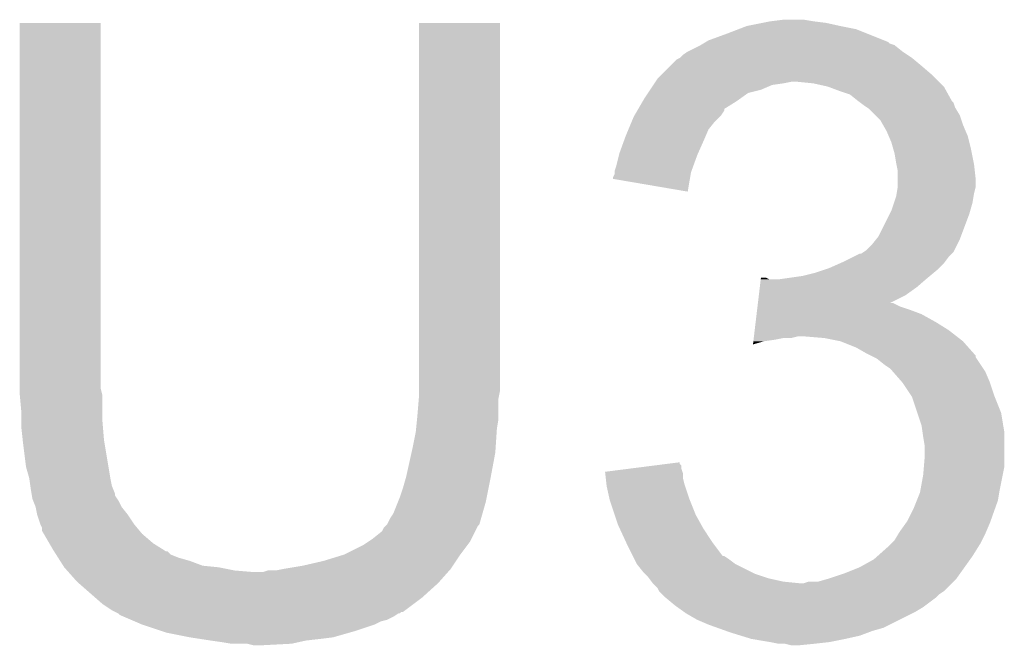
# Model space of a CAD drawing. Extents: x -0.05 to 0.95, y -0.15 to 1.54.
# Tile 31 of 35: x 0.511 to 0.5729, y 0.9973 to 1.0366. Entities that reach past the tile are written whole.
import ezdxf

# ---------------------------------------------------------------- set-up
doc = ezdxf.new("R2010")
doc.units = 0
doc.layers.add('STEP_DOWN_13_CLICK_V101_GTO', color=14, linetype='CONTINUOUS')

msp = doc.modelspace()

# ---------------------------------------------------------------- linework, layer by layer
at = {"layer": 'STEP_DOWN_13_CLICK_V101_GTO'}
for points in [[(0.511, 1.0134), (0.511001, 1.036399), (0.5161, 1.0134), (0.5161, 1.036399)], [(0.511001, 1.036399), (0.511001, 1.0364), (0.5161, 1.036399), (0.511001, 1.0364)], [(0.5361, 1.0142), (0.536101, 1.036399), (0.5412, 1.0142), (0.5412, 1.036399)], [(0.536101, 1.036399), (0.536101, 1.0364), (0.5412, 1.036399), (0.536101, 1.0364)], [(0.5567, 1.0362), (0.5577, 1.0364), (0.5626, 1.0362), (0.5617, 1.0364)], [(0.5577, 1.0364), (0.5582, 1.0365), (0.5617, 1.0364), (0.5609, 1.0365)], [(0.5582, 1.0365), (0.559, 1.0366), (0.5609, 1.0365), (0.5603, 1.0366)], [(0.5543, 1.0353), (0.5554, 1.0357), (0.56535, 1.0353), (0.56435, 1.0357)], [(0.5554, 1.0357), (0.55618, 1.036), (0.56435, 1.0357), (0.5636, 1.036)], [(0.55618, 1.036), (0.5567, 1.0362), (0.5636, 1.036), (0.5626, 1.0362)], [(0.553, 1.0346), (0.5538, 1.035), (0.5665, 1.0346), (0.566, 1.035)], [(0.5538, 1.035), (0.553967, 1.0351), (0.566, 1.035), (0.5657, 1.0351)], [(0.553967, 1.0351), (0.554133, 1.0352), (0.5657, 1.0351), (0.5656, 1.0352)], [(0.554133, 1.0352), (0.5543, 1.0353), (0.5656, 1.0352), (0.56535, 1.0353)], [(0.5525, 1.0342), (0.5527, 1.0344), (0.5671, 1.0342), (0.5668, 1.0344)], [(0.5527, 1.0344), (0.553, 1.0346), (0.5668, 1.0344), (0.5665, 1.0346)], [(0.5519, 1.0337), (0.5523, 1.0341), (0.5677, 1.0337), (0.56722, 1.0341)], [(0.5523, 1.0341), (0.5525, 1.0342), (0.56722, 1.0341), (0.5671, 1.0342)], [(0.5513, 1.0331), (0.5519, 1.0337), (0.5684, 1.0331), (0.5677, 1.0337)], [(0.550633, 1.0322), (0.550833, 1.0325), (0.5576, 1.0322), (0.5583, 1.0325)], [(0.550833, 1.0325), (0.5509, 1.0326), (0.5583, 1.0325), (0.559, 1.0326)], [(0.5509, 1.0326), (0.550967, 1.0327), (0.559, 1.0326), (0.5595, 1.0327)], [(0.550967, 1.0327), (0.5511, 1.0329), (0.5688, 1.0327), (0.5686, 1.0329)], [(0.5511, 1.0329), (0.5513, 1.0331), (0.5686, 1.0329), (0.5684, 1.0331)], [(0.5609, 1.0326), (0.5599, 1.0327), (0.5689, 1.0326), (0.5688, 1.0327)], [(0.5618, 1.0324), (0.5609, 1.0326), (0.5691, 1.0324), (0.5689, 1.0326)], [(0.5503, 1.0317), (0.5505, 1.032), (0.55638, 1.0317), (0.5568, 1.032)], [(0.5505, 1.032), (0.550633, 1.0322), (0.5568, 1.032), (0.5576, 1.0322)], [(0.5626, 1.0321), (0.5618, 1.0324), (0.569267, 1.0321), (0.5691, 1.0324)], [(0.5632, 1.0319), (0.5626, 1.0321), (0.569378, 1.0319), (0.569267, 1.0321)], [(0.5637, 1.0315), (0.5632, 1.0319), (0.5696, 1.0315), (0.569378, 1.0319)], [(0.549891, 1.031), (0.550183, 1.0315), (0.5553, 1.031), (0.5561, 1.0315)], [(0.550183, 1.0315), (0.5503, 1.0317), (0.5561, 1.0315), (0.55638, 1.0317)], [(0.563833, 1.0314), (0.5637, 1.0315), (0.5697, 1.0314), (0.5696, 1.0315)], [(0.5641, 1.0312), (0.563833, 1.0314), (0.569767, 1.0312), (0.5697, 1.0314)], [(0.549658, 1.0306), (0.549833, 1.0309), (0.5551, 1.0306), (0.5553, 1.0309)], [(0.549833, 1.0309), (0.549891, 1.031), (0.5553, 1.0309), (0.5553, 1.031)], [(0.56425, 1.0311), (0.5641, 1.0312), (0.5698, 1.0311), (0.569767, 1.0312)], [(0.5644, 1.031), (0.56425, 1.0311), (0.56986, 1.031), (0.5698, 1.0311)], [(0.5648, 1.0306), (0.5644, 1.031), (0.5701, 1.0306), (0.56986, 1.031)], [(0.549267, 1.0297), (0.549475, 1.0302), (0.5543, 1.0297), (0.5547, 1.0302)], [(0.549475, 1.0302), (0.5496, 1.0305), (0.5547, 1.0302), (0.555, 1.0305)], [(0.5496, 1.0305), (0.549658, 1.0306), (0.555, 1.0305), (0.5551, 1.0306)], [(0.5651, 1.0303), (0.5648, 1.0306), (0.5702, 1.0303), (0.5701, 1.0306)], [(0.565271, 1.03), (0.5651, 1.0303), (0.5703, 1.03), (0.5702, 1.0303)], [(0.5491, 1.0293), (0.549267, 1.0297), (0.554129, 1.0293), (0.5543, 1.0297)], [(0.5655, 1.0296), (0.565271, 1.03), (0.570471, 1.0296), (0.5703, 1.03)], [(0.565629, 1.0293), (0.5655, 1.0296), (0.5706, 1.0293), (0.570471, 1.0296)], [(0.5487, 1.0282), (0.548991, 1.029), (0.553644, 1.0282), (0.554, 1.029)], [(0.548991, 1.029), (0.5491, 1.0293), (0.554, 1.029), (0.554129, 1.0293)], [(0.5658, 1.0289), (0.565629, 1.0293), (0.5707, 1.0289), (0.5706, 1.0293)], [(0.565914, 1.0285), (0.5658, 1.0289), (0.5708, 1.0285), (0.5707, 1.0289)], [(0.548675, 1.0281), (0.5487, 1.0282), (0.5536, 1.0281), (0.553644, 1.0282)], [(0.566, 1.0282), (0.565914, 1.0285), (0.57086, 1.0282), (0.5708, 1.0285)], [(0.5661, 1.0276), (0.566, 1.0282), (0.57098, 1.0276), (0.57086, 1.0282)], [(0.5485, 1.0274), (0.548675, 1.0281), (0.553345, 1.0274), (0.5536, 1.0281)], [(0.56612, 1.0275), (0.5661, 1.0276), (0.571, 1.0275), (0.57098, 1.0276)], [(0.5484, 1.0271), (0.5485, 1.0274), (0.553236, 1.0271), (0.553345, 1.0274)], [(0.5484, 1.027), (0.5484, 1.0271), (0.5532, 1.027), (0.553236, 1.0271)], [(0.5484, 1.0269), (0.5484, 1.027), (0.553183, 1.0269), (0.5532, 1.027)], [(0.5662, 1.0271), (0.56612, 1.0275), (0.571044, 1.0271), (0.571, 1.0275)], [(0.5662, 1.0266), (0.5662, 1.0271), (0.5711, 1.0266), (0.571044, 1.0271)], [(0.5483, 1.0267), (0.5484, 1.0269), (0.55315, 1.0267), (0.553183, 1.0269)], [(0.5483, 1.026601), (0.5483, 1.0267), (0.553133, 1.026601), (0.55315, 1.0267)], [(0.552999, 1.0258), (0.5483, 1.026601), (0.552999, 1.0258), (0.553133, 1.026601)], [(0.5662, 1.0261), (0.5662, 1.0266), (0.5711, 1.0261), (0.5711, 1.0266)], [(0.5661, 1.0255), (0.566133, 1.0257), (0.570967, 1.0255), (0.571, 1.0257)], [(0.566133, 1.0257), (0.5662, 1.0261), (0.571, 1.0257), (0.5711, 1.0261)], [(0.5658, 1.0246), (0.565967, 1.0251), (0.570757, 1.0246), (0.5709, 1.0251)], [(0.565967, 1.0251), (0.5661, 1.0255), (0.5709, 1.0251), (0.570967, 1.0255)], [(0.5657, 1.0244), (0.5658, 1.0246), (0.5707, 1.0244), (0.570757, 1.0246)], [(0.565, 1.023), (0.5657, 1.0244), (0.570175, 1.023), (0.5707, 1.0244)], [(0.5646, 1.0225), (0.56484, 1.0228), (0.56995, 1.0225), (0.5701, 1.0228)], [(0.56484, 1.0228), (0.565, 1.023), (0.5701, 1.0228), (0.570175, 1.023)], [(0.5639, 1.0219), (0.56405, 1.022), (0.5696, 1.0219), (0.5697, 1.022)], [(0.56405, 1.022), (0.5642, 1.0221), (0.5697, 1.022), (0.56975, 1.0221)], [(0.5642, 1.0221), (0.5646, 1.0225), (0.56975, 1.0221), (0.56995, 1.0225)], [(0.562575, 1.0213), (0.5628, 1.0214), (0.5691, 1.0213), (0.569175, 1.0214)], [(0.5628, 1.0214), (0.5634, 1.0217), (0.569175, 1.0214), (0.5694, 1.0217)], [(0.5634, 1.0217), (0.5638, 1.0219), (0.5694, 1.0217), (0.5696, 1.0219)], [(0.561, 1.0207), (0.5616, 1.0209), (0.56846, 1.0207), (0.5687, 1.0209)], [(0.5616, 1.0209), (0.5619, 1.021), (0.5687, 1.0209), (0.5688, 1.021)], [(0.5619, 1.021), (0.562575, 1.0213), (0.5688, 1.021), (0.5691, 1.0213)], [(0.557529, 1.0198), (0.557589, 1.0203), (0.5674, 1.0198), (0.567983, 1.0203)], [(0.557589, 1.0203), (0.557601, 1.0204), (0.5581, 1.0203), (0.5579, 1.0204)], [(0.557601, 1.0204), (0.557601, 1.0204), (0.5579, 1.0204), (0.557601, 1.0204)], [(0.5588, 1.0203), (0.5595, 1.0204), (0.567983, 1.0203), (0.5681, 1.0204)], [(0.5595, 1.0204), (0.5602, 1.0205), (0.5681, 1.0204), (0.56822, 1.0205)], [(0.5602, 1.0205), (0.561, 1.0207), (0.56822, 1.0205), (0.56846, 1.0207)], [(0.55747, 1.0193), (0.557529, 1.0198), (0.5667, 1.0193), (0.5674, 1.0198)], [(0.55741, 1.0188), (0.55747, 1.0193), (0.565704, 1.0188), (0.5667, 1.0193)], [(0.557326, 1.0181), (0.557362, 1.0184), (0.5677, 1.0181), (0.5669, 1.0184)], [(0.557362, 1.0184), (0.557386, 1.0186), (0.5669, 1.0184), (0.5663, 1.0186)], [(0.557386, 1.0186), (0.55741, 1.0188), (0.5663, 1.0186), (0.5659, 1.0188)], [(0.55741, 1.0188), (0.55741, 1.0188), (0.5659, 1.0188), (0.565704, 1.0188)], [(0.557267, 1.0176), (0.557326, 1.0181), (0.5686, 1.0176), (0.5677, 1.0181)], [(0.55716, 1.0167), (0.557207, 1.0171), (0.569914, 1.0167), (0.5694, 1.0171)], [(0.557207, 1.0171), (0.557267, 1.0176), (0.5694, 1.0171), (0.5686, 1.0176)], [(0.5571, 1.016201), (0.557124, 1.0164), (0.5571, 1.016201), (0.5578, 1.0164)], [(0.557124, 1.0164), (0.557136, 1.0165), (0.5578, 1.0164), (0.5585, 1.0165)], [(0.557136, 1.0165), (0.557148, 1.0166), (0.5585, 1.0165), (0.559, 1.0166)], [(0.557148, 1.0166), (0.55716, 1.0167), (0.5595, 1.0166), (0.5599, 1.0167)], [(0.5616, 1.0166), (0.5604, 1.0167), (0.570043, 1.0166), (0.569914, 1.0167)], [(0.5626, 1.0164), (0.5616, 1.0166), (0.5703, 1.0164), (0.570043, 1.0166)], [(0.5636, 1.016), (0.5626, 1.0164), (0.570655, 1.016), (0.5703, 1.0164)], [(0.5643, 1.0156), (0.5636, 1.016), (0.571011, 1.0156), (0.570655, 1.016)], [(0.5645, 1.0155), (0.5643, 1.0156), (0.5711, 1.0155), (0.571011, 1.0156)], [(0.564701, 1.0154), (0.5645, 1.0155), (0.5711, 1.0154), (0.5711, 1.0155)], [(0.5649, 1.0153), (0.564701, 1.0154), (0.571167, 1.0153), (0.5711, 1.0154)], [(0.5654, 1.0149), (0.5649, 1.0153), (0.571433, 1.0149), (0.571167, 1.0153)], [(0.5657, 1.0147), (0.5654, 1.0149), (0.571567, 1.0147), (0.571433, 1.0149)], [(0.5658, 1.0146), (0.5657, 1.0147), (0.571633, 1.0146), (0.571567, 1.0147)], [(0.565888, 1.0145), (0.5658, 1.0146), (0.5717, 1.0145), (0.571633, 1.0146)], [(0.5361, 1.0133), (0.5361, 1.0142), (0.5412, 1.0133), (0.5412, 1.0142)], [(0.5665, 1.0138), (0.565888, 1.0145), (0.572, 1.0138), (0.5717, 1.0145)], [(0.511, 1.0131), (0.511, 1.0134), (0.516175, 1.0131), (0.5161, 1.0134)], [(0.5671, 1.0129), (0.5665, 1.0138), (0.5723, 1.0129), (0.572, 1.0138)], [(0.511009, 1.013), (0.511, 1.0131), (0.5162, 1.013), (0.516175, 1.0131)], [(0.5111, 1.012), (0.511009, 1.013), (0.5162, 1.012), (0.5162, 1.013)], [(0.536, 1.0117), (0.536092, 1.0128), (0.5411, 1.0117), (0.5411, 1.0128)], [(0.536092, 1.0128), (0.5361, 1.0129), (0.5411, 1.0128), (0.54112, 1.0129)], [(0.5361, 1.0129), (0.5361, 1.0133), (0.54112, 1.0129), (0.5412, 1.0133)], [(0.567433, 1.0119), (0.5671, 1.0129), (0.5727, 1.0119), (0.5723, 1.0129)], [(0.5111, 1.0114), (0.5111, 1.012), (0.5162, 1.0114), (0.5162, 1.012)], [(0.53592, 1.0109), (0.53598, 1.0115), (0.541, 1.0109), (0.5411, 1.0115)], [(0.53598, 1.0115), (0.536, 1.0117), (0.5411, 1.0115), (0.5411, 1.0117)], [(0.5677, 1.0111), (0.567433, 1.0119), (0.572833, 1.0111), (0.5727, 1.0119)], [(0.5111, 1.011), (0.5111, 1.0114), (0.516233, 1.011), (0.5162, 1.0114)], [(0.511189, 1.0102), (0.5111, 1.011), (0.5163, 1.0102), (0.516233, 1.011)], [(0.5359, 1.0107), (0.53592, 1.0109), (0.540987, 1.0107), (0.541, 1.0109)], [(0.567757, 1.0107), (0.5677, 1.0111), (0.5729, 1.0107), (0.572833, 1.0111)], [(0.5357, 1.0097), (0.5359, 1.0107), (0.54092, 1.0097), (0.540987, 1.0107)], [(0.5678, 1.0104), (0.567757, 1.0107), (0.5729, 1.0104), (0.5729, 1.0107)], [(0.5679, 1.0098), (0.5678, 1.0104), (0.5729, 1.0098), (0.5729, 1.0104)], [(0.5112, 1.0101), (0.511189, 1.0102), (0.516317, 1.0101), (0.5163, 1.0102)], [(0.5114, 1.0085), (0.5112, 1.0101), (0.516583, 1.0085), (0.516317, 1.0101)], [(0.535633, 1.0094), (0.5357, 1.0097), (0.5409, 1.0094), (0.54092, 1.0097)], [(0.5679, 1.0092), (0.5679, 1.0098), (0.5729, 1.0092), (0.5729, 1.0098)], [(0.5353, 1.0079), (0.535633, 1.0094), (0.540619, 1.0079), (0.5409, 1.0094)], [(0.567842, 1.0085), (0.5679, 1.0092), (0.5729, 1.0085), (0.5729, 1.0092)], [(0.5116, 1.0078), (0.5114, 1.0085), (0.5167, 1.0078), (0.516583, 1.0085)], [(0.547801, 1.0082), (0.54937, 1.0084), (0.552667, 1.0082), (0.5526, 1.0084)], [(0.54937, 1.0084), (0.550938, 1.0086), (0.5526, 1.0084), (0.5526, 1.0086)], [(0.550938, 1.0086), (0.551722, 1.0087), (0.5526, 1.0086), (0.5525, 1.0087)], [(0.551722, 1.0087), (0.5525, 1.008799), (0.5525, 1.0087), (0.5525, 1.008799)], [(0.5678, 1.008), (0.567842, 1.0085), (0.5728, 1.008), (0.5729, 1.0085)], [(0.511671, 1.0073), (0.5116, 1.0078), (0.5168, 1.0073), (0.5167, 1.0078)], [(0.5351, 1.0072), (0.535271, 1.0078), (0.54048, 1.0072), (0.5406, 1.0078)], [(0.535271, 1.0078), (0.5353, 1.0079), (0.5406, 1.0078), (0.540619, 1.0079)], [(0.547812, 1.0081), (0.547801, 1.0082), (0.5527, 1.0081), (0.552667, 1.0082)], [(0.547845, 1.0078), (0.547812, 1.0081), (0.5527, 1.0078), (0.5527, 1.0081)], [(0.547889, 1.0074), (0.547845, 1.0078), (0.5528, 1.0074), (0.5527, 1.0078)], [(0.567618, 1.007), (0.5678, 1.008), (0.5726, 1.007), (0.5728, 1.008)], [(0.5117, 1.0071), (0.511671, 1.0073), (0.51688, 1.0071), (0.5168, 1.0073)], [(0.5349, 1.0066), (0.5351, 1.0072), (0.54036, 1.0066), (0.54048, 1.0072)], [(0.5479, 1.0073), (0.547889, 1.0074), (0.552833, 1.0073), (0.5528, 1.0074)], [(0.548078, 1.0065), (0.5479, 1.0073), (0.5531, 1.0065), (0.552833, 1.0073)], [(0.51175, 1.0068), (0.5117, 1.0071), (0.517, 1.0068), (0.51688, 1.0071)], [(0.511767, 1.0067), (0.51175, 1.0068), (0.517, 1.0067), (0.517, 1.0068)], [(0.5118, 1.0065), (0.511767, 1.0067), (0.517133, 1.0065), (0.517, 1.0067)], [(0.51184, 1.0064), (0.5118, 1.0065), (0.5172, 1.0064), (0.517133, 1.0065)], [(0.53478, 1.0063), (0.5349, 1.0066), (0.5403, 1.0063), (0.54036, 1.0066)], [(0.5481, 1.0064), (0.548078, 1.0065), (0.55314, 1.0064), (0.5531, 1.0065)], [(0.5674, 1.0064), (0.5676, 1.0069), (0.5725, 1.0064), (0.572583, 1.0069)], [(0.5676, 1.0069), (0.567618, 1.007), (0.572583, 1.0069), (0.5726, 1.007)], [(0.512, 1.006), (0.51184, 1.0064), (0.5174, 1.006), (0.5172, 1.0064)], [(0.5121, 1.0055), (0.512, 1.006), (0.5178, 1.0055), (0.5174, 1.006)], [(0.5345, 1.0056), (0.53478, 1.0063), (0.5401, 1.0056), (0.5403, 1.0063)], [(0.5484, 1.0055), (0.5481, 1.0064), (0.5535, 1.0055), (0.55314, 1.0064)], [(0.5668, 1.0051), (0.5672, 1.0059), (0.572036, 1.0051), (0.572321, 1.0059)], [(0.5672, 1.0059), (0.5674, 1.0064), (0.572321, 1.0059), (0.5725, 1.0064)], [(0.5123, 1.0049), (0.5121, 1.0055), (0.5182, 1.0049), (0.5178, 1.0055)], [(0.5341, 1.0049), (0.5343, 1.0053), (0.5399, 1.0049), (0.540014, 1.0053)], [(0.5343, 1.0053), (0.5345, 1.0056), (0.540014, 1.0053), (0.5401, 1.0056)], [(0.5486, 1.0049), (0.5484, 1.0055), (0.553833, 1.0049), (0.5535, 1.0055)], [(0.5124, 1.0047), (0.5123, 1.0049), (0.518366, 1.0047), (0.5182, 1.0049)], [(0.5124, 1.0045), (0.5124, 1.0047), (0.518533, 1.0045), (0.518366, 1.0047)], [(0.5338, 1.0045), (0.5339, 1.0047), (0.53965, 1.0045), (0.53975, 1.0047)], [(0.5339, 1.0047), (0.534, 1.0048), (0.53975, 1.0047), (0.5398, 1.0048)], [(0.534, 1.0048), (0.5341, 1.0049), (0.5398, 1.0048), (0.5399, 1.0049)], [(0.548739, 1.0046), (0.5486, 1.0049), (0.554, 1.0046), (0.553833, 1.0049)], [(0.5663, 1.0044), (0.566728, 1.005), (0.571743, 1.0044), (0.572, 1.005)], [(0.566728, 1.005), (0.5668, 1.0051), (0.572, 1.005), (0.572036, 1.0051)], [(0.512517, 1.0043), (0.5124, 1.0045), (0.5187, 1.0043), (0.518533, 1.0045)], [(0.512867, 1.0037), (0.512517, 1.0043), (0.5194, 1.0037), (0.5187, 1.0043)], [(0.5332, 1.004), (0.5337, 1.0044), (0.5394, 1.004), (0.5396, 1.0044)], [(0.5337, 1.0044), (0.5338, 1.0045), (0.5396, 1.0044), (0.53965, 1.0045)], [(0.549154, 1.0037), (0.548739, 1.0046), (0.5546, 1.0037), (0.554, 1.0046)], [(0.566, 1.0039), (0.56624, 1.0043), (0.5715, 1.0039), (0.5717, 1.0043)], [(0.56624, 1.0043), (0.5663, 1.0044), (0.5717, 1.0043), (0.571743, 1.0044)], [(0.5131, 1.0033), (0.512867, 1.0037), (0.52004, 1.0033), (0.5194, 1.0037)], [(0.5314, 1.003), (0.5326, 1.0036), (0.5387, 1.003), (0.53915, 1.0036)], [(0.5326, 1.0036), (0.5329, 1.0038), (0.53915, 1.0036), (0.5393, 1.0038)], [(0.5329, 1.0038), (0.5332, 1.004), (0.5393, 1.0038), (0.5394, 1.004)], [(0.5492, 1.0036), (0.549154, 1.0037), (0.554675, 1.0036), (0.5546, 1.0037)], [(0.54955, 1.0029), (0.5492, 1.0036), (0.5552, 1.0029), (0.554675, 1.0036)], [(0.564925, 1.0029), (0.5656, 1.0035), (0.5709, 1.0029), (0.571275, 1.0035)], [(0.5656, 1.0035), (0.5658, 1.0037), (0.571275, 1.0035), (0.5714, 1.0037)], [(0.5658, 1.0037), (0.566, 1.0039), (0.5714, 1.0037), (0.5715, 1.0039)], [(0.513164, 1.0032), (0.5131, 1.0033), (0.5202, 1.0032), (0.52004, 1.0033)], [(0.513291, 1.003), (0.513164, 1.0032), (0.5205, 1.003), (0.5203, 1.0032)], [(0.513164, 1.0032), (0.513164, 1.0032), (0.5203, 1.0032), (0.5202, 1.0032)], [(0.513418, 1.0028), (0.513291, 1.003), (0.521, 1.0028), (0.5205, 1.003)], [(0.513545, 1.0026), (0.513418, 1.0028), (0.5217, 1.0026), (0.521, 1.0028)], [(0.5301, 1.0026), (0.5314, 1.003), (0.538433, 1.0026), (0.5387, 1.003)], [(0.54965, 1.0027), (0.54955, 1.0029), (0.5556, 1.0027), (0.5553, 1.0029)], [(0.54955, 1.0029), (0.54955, 1.0029), (0.5553, 1.0029), (0.5552, 1.0029)], [(0.5647, 1.0027), (0.564925, 1.0029), (0.570757, 1.0027), (0.5709, 1.0029)], [(0.513737, 1.0023), (0.513545, 1.0026), (0.5225, 1.0023), (0.5217, 1.0026)], [(0.5138, 1.0022), (0.513737, 1.0023), (0.523499, 1.0022), (0.5225, 1.0023)], [(0.513978, 1.002), (0.5138, 1.0022), (0.5245, 1.002), (0.5235, 1.0022)], [(0.5138, 1.0022), (0.5138, 1.0022), (0.5235, 1.0022), (0.523499, 1.0022)], [(0.5276, 1.0021), (0.5288, 1.0023), (0.5381, 1.0021), (0.538233, 1.0023)], [(0.5288, 1.0023), (0.5301, 1.0026), (0.538233, 1.0023), (0.538433, 1.0026)], [(0.5498, 1.0024), (0.54965, 1.0027), (0.556, 1.0024), (0.5556, 1.0027)], [(0.5502, 1.0019), (0.5498, 1.0024), (0.557, 1.0019), (0.556, 1.0024)], [(0.5628, 1.0018), (0.5638, 1.0022), (0.570114, 1.0018), (0.5704, 1.0022)], [(0.5638, 1.0022), (0.5647, 1.0027), (0.5704, 1.0022), (0.570757, 1.0027)], [(0.514067, 1.0019), (0.513978, 1.002), (0.5257, 1.0019), (0.5245, 1.002)], [(0.5146, 1.0013), (0.514067, 1.0019), (0.537389, 1.0013), (0.537922, 1.0019)], [(0.5263, 1.0019), (0.5266, 1.002), (0.537922, 1.0019), (0.538011, 1.002)], [(0.5271, 1.002), (0.5276, 1.0021), (0.538011, 1.002), (0.5381, 1.0021)], [(0.5503, 1.0018), (0.5502, 1.0019), (0.5572, 1.0018), (0.557, 1.0019)], [(0.5505, 1.0016), (0.5503, 1.0018), (0.5578, 1.0016), (0.5572, 1.0018)], [(0.550575, 1.0015), (0.5505, 1.0016), (0.5581, 1.0015), (0.5578, 1.0016)], [(0.5619, 1.0015), (0.5628, 1.0018), (0.5699, 1.0015), (0.570114, 1.0018)], [(0.514714, 1.0012), (0.5146, 1.0013), (0.5373, 1.0012), (0.537389, 1.0013)], [(0.515743, 1.0003), (0.514714, 1.0012), (0.5363, 1.0003), (0.5373, 1.0012)], [(0.550725, 1.0013), (0.550575, 1.0015), (0.559, 1.0013), (0.5581, 1.0015)], [(0.5508, 1.0012), (0.550725, 1.0013), (0.559999, 1.0012), (0.559, 1.0013)], [(0.5511, 1.0009), (0.5508, 1.0012), (0.5693, 1.0009), (0.5696, 1.0012)], [(0.5508, 1.0012), (0.5508, 1.0012), (0.56, 1.0012), (0.559999, 1.0012)], [(0.5603, 1.0012), (0.5606, 1.0013), (0.5696, 1.0012), (0.5697, 1.0013)], [(0.5612, 1.0013), (0.5619, 1.0015), (0.5697, 1.0013), (0.5699, 1.0015)], [(0.5512, 1.0007), (0.5511, 1.0009), (0.5691, 1.0007), (0.5693, 1.0009)], [(0.5514, 1.0005), (0.5512, 1.0007), (0.5688, 1.0005), (0.5691, 1.0007)], [(0.5516, 1.0003), (0.5514, 1.0005), (0.5686, 1.0003), (0.5688, 1.0005)], [(0.5162, 0.9999), (0.515743, 1.0003), (0.535767, 0.9999), (0.5363, 1.0003)], [(0.5168, 0.9995), (0.5162, 0.9999), (0.535233, 0.9995), (0.535767, 0.9999)], [(0.5522, 0.9998), (0.5516, 1.0003), (0.567933, 0.9998), (0.5686, 1.0003)], [(0.55234, 0.9997), (0.5522, 0.9998), (0.5678, 0.9997), (0.567933, 0.9998)], [(0.55276, 0.9994), (0.55234, 0.9997), (0.5673, 0.9994), (0.5678, 0.9997)], [(0.517, 0.9994), (0.5168, 0.9995), (0.5351, 0.9994), (0.535233, 0.9995)], [(0.517001, 0.9994), (0.517, 0.9994), (0.535, 0.9994), (0.5351, 0.9994)], [(0.5172, 0.9993), (0.517001, 0.9994), (0.5349, 0.9993), (0.535, 0.9994)], [(0.5173, 0.9992), (0.5172, 0.9993), (0.53465, 0.9992), (0.5348, 0.9993)], [(0.5172, 0.9993), (0.5172, 0.9993), (0.5348, 0.9993), (0.5349, 0.9993)], [(0.517534, 0.9991), (0.5173, 0.9992), (0.5345, 0.9991), (0.53465, 0.9992)], [(0.518, 0.9989), (0.517534, 0.9991), (0.5341, 0.9989), (0.5345, 0.9991)], [(0.5529, 0.9993), (0.55276, 0.9994), (0.5671, 0.9993), (0.5673, 0.9994)], [(0.5536, 0.9989), (0.5529, 0.9993), (0.5663, 0.9989), (0.5671, 0.9993)], [(0.518234, 0.9988), (0.518, 0.9989), (0.5337, 0.9988), (0.5341, 0.9989)], [(0.5187, 0.9986), (0.518234, 0.9988), (0.5333, 0.9986), (0.5337, 0.9988)], [(0.5199, 0.9982), (0.5187, 0.9986), (0.5321, 0.9982), (0.5333, 0.9986)], [(0.5543, 0.9986), (0.5536, 0.9989), (0.5657, 0.9986), (0.5663, 0.9989)], [(0.55486, 0.9984), (0.5543, 0.9986), (0.5653, 0.9984), (0.5657, 0.9986)], [(0.5202, 0.9981), (0.5199, 0.9982), (0.53175, 0.9981), (0.5321, 0.9982)], [(0.5217, 0.9978), (0.5202, 0.9981), (0.5307, 0.9978), (0.53175, 0.9981)], [(0.55542, 0.9982), (0.55486, 0.9984), (0.5646, 0.9982), (0.5653, 0.9984)], [(0.5557, 0.9981), (0.55542, 0.9982), (0.564333, 0.9981), (0.5646, 0.9982)], [(0.55635, 0.9979), (0.5557, 0.9981), (0.5638, 0.9979), (0.564333, 0.9981)], [(0.557, 0.9977), (0.55635, 0.9979), (0.5629, 0.9977), (0.5638, 0.9979)], [(0.52235, 0.9977), (0.5217, 0.9978), (0.5299, 0.9977), (0.5307, 0.9978)], [(0.523, 0.9976), (0.52235, 0.9977), (0.529, 0.9976), (0.5299, 0.9977)], [(0.5237, 0.9975), (0.523, 0.9976), (0.52855, 0.9975), (0.529, 0.9976)], [(0.5243, 0.9974), (0.5237, 0.9975), (0.5281, 0.9974), (0.52855, 0.9975)], [(0.5257, 0.9973), (0.5253, 0.9974), (0.5262, 0.9973), (0.5281, 0.9974)], [(0.5582, 0.9975), (0.557, 0.9977), (0.5619, 0.9975), (0.5629, 0.9977)], [(0.5587, 0.9974), (0.5582, 0.9975), (0.561, 0.9974), (0.5619, 0.9975)], [(0.5595, 0.9973), (0.5591, 0.9974), (0.56, 0.9973), (0.561, 0.9974)]]:
    msp.add_solid(points, dxfattribs=at)

doc.saveas('drawing.dxf')
